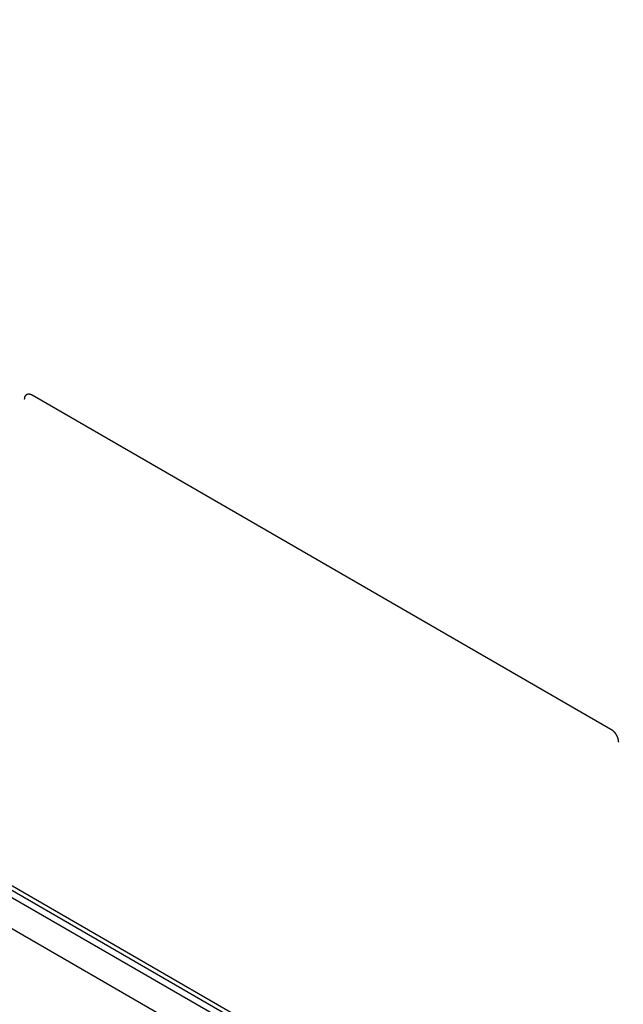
# Model space of a CAD drawing. Header units: inches. Extents: x 3 to 177, y 3 to 114.
# Tile 28 of 95: x 149.17 to 151.47, y 52.64 to 56.39. Entities that reach past the tile are written whole.
import ezdxf

# ---------------------------------------------------------------- set-up
doc = ezdxf.new("R2010")
doc.units = ezdxf.units.IN
doc.header["$LTSCALE"] = 9.973333
doc.header["$MEASUREMENT"] = 0
doc.layers.get('0').update_dxf_attribs({"linetype": 'CONTINUOUS'})
doc.layers.add('08_ALL_COSMETICS', color=7, linetype='CONTINUOUS')
doc.layers.add('09_ALL_DETAIL_ITEMS', color=7, linetype='CONTINUOUS')
doc.styles.get("Standard").update_dxf_attribs({"font": 'arial.ttf'})
doc.dimstyles.get("Standard").update_dxf_attribs({"dimtxt": 1.066667, "dimasz": 1.066667, "dimexe": 0.06, "dimexo": 0.0625, "dimgap": 0.09, "dimtad": 0, "dimtih": 1, "dimtoh": 1, "dimdec": 3, "dimzin": 4, "dimdsep": 46, "dimtxsty": 'Standard', "dimblk": '_FILLED', "dimblk1": '_FILLED', "dimblk2": '_FILLED', "dimcen": 0.09, "dimadec": 0, "dimazin": 0, "dimtp": 0.01, "dimtm": 0.01, "dimtfac": 1, "dimtdec": 3, "dimtofl": 0, "dimtmove": 0, "dimatfit": 3, "dimldrblk": '_FILLED', "dimfxl": 0, "dimtolj": 1, "dimtzin": 4, "dimarcsym": 0})

# ---------------------------------------------------------------- blocks, each defined once
blk = doc.blocks.new('_FILLED')
at = {"color": 0, "linetype": 'ByBlock'}
blk.add_solid([(0, 0), (-1, 0.2), (-1, -0.2)], dxfattribs=at)

msp = doc.modelspace()

# ---------------------------------------------------------------- linework, layer by layer
at = {"color": 7, "linetype": 'Continuous'}
for p, q in [((146.8861, 54.2306), (156.0159, 48.9596)), ((155.9779, 49.1438), (147.1786, 54.2239)), ((155.9926, 49.1177), (147.1894, 54.2001)), ((147.1849, 54.1767), (155.8888, 49.1516))]:
    msp.add_line(p, q, dxfattribs=at)
at = {"layer": '08_ALL_COSMETICS', "color": 7, "linetype": 'Continuous'}
msp.add_line((149.2177, 54.9603), (151.4215, 53.6879), dxfattribs=at)
for points, knots in [([(149.1894, 54.9439), (149.1895, 54.9444), (149.1895, 54.9455), (149.1897, 54.9467), (149.1897, 54.9477), (149.1898, 54.9485), (149.1899, 54.9491), (149.1899, 54.9495), (149.1899, 54.9498), (149.1899, 54.95), (149.19, 54.9501), (149.1901, 54.9504), (149.1902, 54.9507), (149.1904, 54.9515), (149.1907, 54.9524), (149.1909, 54.9532), (149.1911, 54.9539), (149.1913, 54.9544), (149.1914, 54.9548), (149.1915, 54.955), (149.1915, 54.9552), (149.1916, 54.9553), (149.1917, 54.9555), (149.1919, 54.9558), (149.1922, 54.9562), (149.1925, 54.9567), (149.1928, 54.9572), (149.1932, 54.9577), (149.1935, 54.9583), (149.1938, 54.9587), (149.1939, 54.959), (149.1941, 54.9592), (149.1941, 54.9593), (149.1943, 54.9594), (149.1944, 54.9595), (149.1947, 54.9597), (149.195, 54.96), (149.1955, 54.9604), (149.1959, 54.9608), (149.1964, 54.9611), (149.1968, 54.9615), (149.1972, 54.9618), (149.1974, 54.962), (149.1976, 54.9622), (149.1977, 54.9623), (149.1978, 54.9623), (149.198, 54.9624), (149.1983, 54.9625), (149.1988, 54.9627), (149.1993, 54.9629), (149.1998, 54.9631), (149.2004, 54.9632), (149.2009, 54.9634), (149.2013, 54.9636), (149.2016, 54.9637), (149.2018, 54.9638), (149.202, 54.9639), (149.2021, 54.9638), (149.2023, 54.9639), (149.2027, 54.9639), (149.2032, 54.9639), (149.2038, 54.9639), (149.2044, 54.9639), (149.205, 54.964), (149.2056, 54.964), (149.2061, 54.964), (149.2065, 54.964), (149.2067, 54.964), (149.2068, 54.9641), (149.207, 54.964), (149.2072, 54.964), (149.2076, 54.9639), (149.2081, 54.9637), (149.2088, 54.9636), (149.2095, 54.9635), (149.2101, 54.9633), (149.2108, 54.9632), (149.2113, 54.963), (149.2117, 54.9629), (149.2119, 54.9629), (149.2121, 54.9629), (149.2123, 54.9628), (149.2125, 54.9627), (149.2129, 54.9625), (149.2135, 54.9622), (149.2142, 54.9619), (149.2151, 54.9615), (149.2163, 54.9609), (149.2172, 54.9605), (149.2177, 54.9603)], [0, 0, 0, 0, 0.03125, 0.0625, 0.078125, 0.09375, 0.109375, 0.117188, 0.121094, 0.125, 0.128906, 0.132812, 0.140625, 0.15625, 0.1875, 0.203125, 0.21875, 0.234375, 0.242188, 0.246094, 0.25, 0.253906, 0.257812, 0.265625, 0.28125, 0.296875, 0.3125, 0.328125, 0.34375, 0.359375, 0.367188, 0.371094, 0.375, 0.378906, 0.382812, 0.390625, 0.40625, 0.421875, 0.4375, 0.453125, 0.46875, 0.484375, 0.492188, 0.496094, 0.5, 0.503906, 0.507812, 0.515625, 0.53125, 0.546875, 0.5625, 0.578125, 0.59375, 0.609375, 0.617188, 0.621094, 0.625, 0.628906, 0.632812, 0.640625, 0.65625, 0.671875, 0.6875, 0.703125, 0.71875, 0.734375, 0.742188, 0.746094, 0.75, 0.753906, 0.757812, 0.765625, 0.78125, 0.796875, 0.8125, 0.828125, 0.84375, 0.859375, 0.867188, 0.871094, 0.875, 0.878906, 0.882812, 0.890625, 0.90625, 0.921875, 0.9375, 0.96875, 1, 1, 1, 1]), ([(151.4215, 53.6879), (151.422, 53.6876), (151.4229, 53.687), (151.424, 53.6862), (151.425, 53.6856), (151.4256, 53.6851), (151.4262, 53.6847), (151.4266, 53.6844), (151.4268, 53.6842), (151.427, 53.6841), (151.4272, 53.684), (151.4274, 53.6838), (151.4278, 53.6834), (151.4286, 53.6827), (151.4297, 53.6817), (151.4308, 53.6807), (151.4315, 53.68), (151.432, 53.6795), (151.4323, 53.6793), (151.4326, 53.6789), (151.433, 53.6784), (151.4337, 53.6775), (151.4347, 53.6763), (151.4358, 53.6751), (151.4365, 53.6743), (151.4369, 53.6738), (151.4372, 53.6734), (151.4374, 53.673), (151.4378, 53.6725), (151.4384, 53.6715), (151.4393, 53.6701), (151.4403, 53.6687), (151.4409, 53.6678), (151.4412, 53.6672), (151.4415, 53.6668), (151.4417, 53.6664), (151.442, 53.6658), (151.4425, 53.6648), (151.4433, 53.6633), (151.444, 53.6619), (151.4445, 53.6609), (151.4448, 53.6603), (151.445, 53.6599), (151.4452, 53.6594), (151.4454, 53.6588), (151.4458, 53.6578), (151.4463, 53.6563), (151.4469, 53.6548), (151.4473, 53.6538), (151.4475, 53.6532), (151.4477, 53.6527), (151.4477, 53.6523), (151.4479, 53.6517), (151.4481, 53.6507), (151.4484, 53.6492), (151.4488, 53.6478), (151.449, 53.6467), (151.4491, 53.6462), (151.4493, 53.6457), (151.4493, 53.6453), (151.4493, 53.6447), (151.4494, 53.644), (151.4495, 53.6432), (151.4495, 53.642), (151.4497, 53.6406), (151.4498, 53.6395), (151.4498, 53.6389)], [0, 0, 0, 0, 0.03125, 0.0625, 0.078125, 0.09375, 0.109375, 0.117188, 0.121094, 0.125, 0.128906, 0.132812, 0.140625, 0.15625, 0.1875, 0.21875, 0.234375, 0.242188, 0.25, 0.257812, 0.265625, 0.28125, 0.3125, 0.34375, 0.359375, 0.367188, 0.375, 0.382812, 0.390625, 0.40625, 0.4375, 0.46875, 0.484375, 0.492188, 0.5, 0.507812, 0.515625, 0.53125, 0.5625, 0.59375, 0.609375, 0.617188, 0.625, 0.632812, 0.640625, 0.65625, 0.6875, 0.71875, 0.734375, 0.742188, 0.75, 0.757812, 0.765625, 0.78125, 0.8125, 0.84375, 0.859375, 0.867188, 0.875, 0.882812, 0.890625, 0.90625, 0.921875, 0.9375, 0.96875, 1, 1, 1, 1])]:
    msp.add_open_spline(points, degree=3, knots=knots, dxfattribs=at)

# ---------------------------------------------------------------- leaders
at = {"layer": '09_ALL_DETAIL_ITEMS', "color": 7, "linetype": 'Continuous'}
msp.add_leader([(150.5101, 50.9185), (138.3521, 59.0966), (135.6855, 59.0966)], dimstyle='Standard', override={"dimtad": 0}, dxfattribs=at)

doc.saveas('drawing.dxf')
